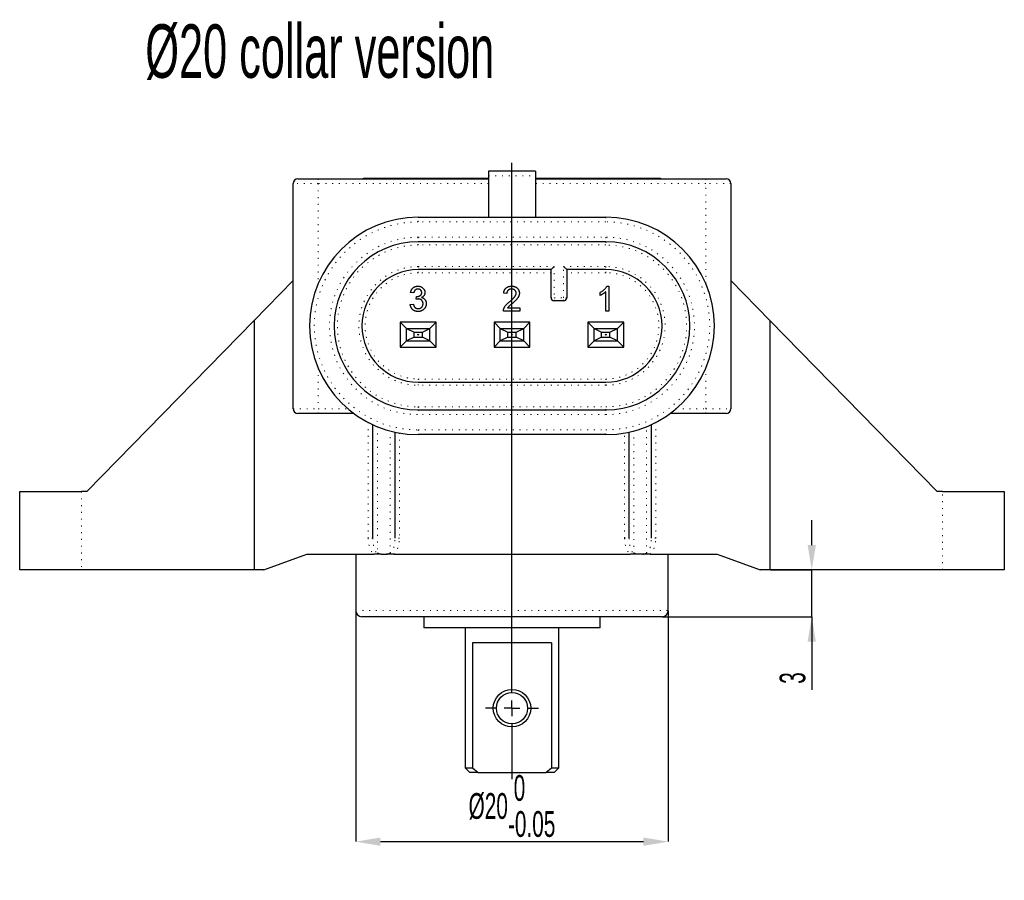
# Model space of a CAD drawing. Header units: millimetres. Extents: x 20 to 408, y 16 to 568.
# Tile 3 of 12: x 171 to 278, y 115 to 208. Entities that reach past the tile are written whole.
import ezdxf

# ---------------------------------------------------------------- set-up
doc = ezdxf.new("R2010")
doc.units = ezdxf.units.MM
doc.header["$PDSIZE"] = -1
doc.linetypes.add('DOT2', pattern=[0.635, 0, -0.635])
doc.layers.add('LINEE_SOTTILI', color=7, linetype='Continuous')
doc.styles.add('SLDTEXTSTYLE1', font='TXT', dxfattribs={"width": 0.605})
doc.dimstyles.new('SLDDIMSTYLE10', dxfattribs={"dimtxt": 2.8, "dimasz": 2.7, "dimexe": 0, "dimexo": 0.0625, "dimgap": 0.7, "dimtad": 1, "dimlfac": 0.588235, "dimrnd": 1e-09, "dimzin": 12, "dimdsep": 46, "dimtxsty": 'SLDTEXTSTYLE1', "dimsah": 1, "dimcen": 0.09, "dimadec": 0, "dimazin": 3, "dimtfac": 1, "dimtmove": 0, "dimatfit": 0, "dimfxl": 1, "dimfrac": 2, "dimtolj": 1, "dimtzin": 12, "dimarcsym": 0})
doc.dimstyles.new('SLDDIMSTYLE6', dxfattribs={"dimtxt": 2.8, "dimasz": 2.7, "dimexe": 0, "dimexo": 0.0625, "dimgap": 0.7, "dimtad": 1, "dimlfac": 0.588235, "dimrnd": 1e-09, "dimzin": 12, "dimdsep": 46, "dimtxsty": 'SLDTEXTSTYLE1', "dimsah": 1, "dimcen": 0.09, "dimadec": 0, "dimazin": 3, "dimtol": 1, "dimtm": 0.05, "dimtfac": 1, "dimtofl": 0, "dimtmove": 0, "dimatfit": 3, "dimfxl": 1, "dimfrac": 2, "dimtolj": 1, "dimarcsym": 0})

# ---------------------------------------------------------------- blocks, each defined once
blk = doc.blocks.new('_D_64')
at = {"layer": 'Defpoints', "color": 0}
for p in [(207.05, 144.26), (241.05, 144.26), (241.05, 119.13), (241.05, 119.13)]:
    blk.add_point(p, dxfattribs=at)
at = {"layer": 'LINEE_SOTTILI', "color": 0, "lineweight": -2}
for p, q in [((207.05, 144.2), (207.05, 119.13)), ((241.05, 144.2), (241.05, 119.13)), ((209.75, 119.13), (238.35, 119.13))]:
    blk.add_line(p, q, dxfattribs=at)
at = {"layer": 'LINEE_SOTTILI', "color": 0}
for points in [[(209.75, 119.58), (209.75, 118.68), (207.05, 119.13)], [(238.35, 118.68), (238.35, 119.58), (241.05, 119.13)]]:
    blk.add_solid(points, dxfattribs=at)
at = {"layer": 'LINEE_SOTTILI', "color": 0, "insert": (224.05, 126.37), "char_height": 2.8, "attachment_point": 2, "style": 'SLDTEXTSTYLE1'}
blk.add_mtext('\\A1;%%c20\\S 0^ -0.05;', dxfattribs=at)
blk = doc.blocks.new('_D_65')
at = {"layer": 'Defpoints', "color": 0}
for p in [(252.1, 148.68), (256.66, 148.68), (256.66, 148.68), (240.37, 143.58)]:
    blk.add_point(p, dxfattribs=at)
at = {"layer": 'LINEE_SOTTILI', "color": 0, "lineweight": -2}
for p, q in [((256.66, 151.38), (256.66, 154.08)), ((252.17, 148.68), (256.66, 148.68)), ((256.66, 143.58), (256.66, 148.68)), ((240.44, 143.58), (256.66, 143.58)), ((256.66, 143.58), (256.66, 135.65)), ((256.66, 140.88), (256.66, 138.18))]:
    blk.add_line(p, q, dxfattribs=at)
at = {"layer": 'LINEE_SOTTILI', "color": 0}
for points in [[(256.21, 151.38), (257.11, 151.38), (256.66, 148.68)], [(257.11, 140.88), (256.21, 140.88), (256.66, 143.58)]]:
    blk.add_solid(points, dxfattribs=at)
at = {"layer": 'LINEE_SOTTILI', "color": 0, "insert": (253.16, 136.92), "char_height": 2.8, "attachment_point": 2, "rotation": 90, "style": 'SLDTEXTSTYLE1'}
blk.add_mtext('\\A1;3', dxfattribs=at)
blk = doc.blocks.new('SW_CENTERMARKSYMBOL_10')
at = {"layer": 'LINEE_SOTTILI', "color": 0}
for p, q in [((0, 1.7), (0, 59.3)), ((-1.7, 0), (-2.89, 0)), ((0, 0), (-0.85, 0)), ((0, 0), (0, 0.85)), ((0, 0), (0, -0.85)), ((0, 0), (0.85, 0)), ((1.7, 0), (2.89, 0)), ((0, -1.7), (0, -7.7))]:
    blk.add_line(p, q, dxfattribs=at)

msp = doc.modelspace()

# ---------------------------------------------------------------- linework, layer by layer
at = {"color": 7, "linetype": 'Continuous', "lineweight": 25}
for p, q in [((226.60409, 192.03263), (221.50409, 192.03263)), ((221.50409, 192.03263), (221.50409, 191.5078)), ((226.60409, 192.03263), (226.60409, 191.5078)), ((200.25409, 166.19263), (200.25409, 190.67263)), ((200.76409, 191.18263), (202.97409, 191.18263)), ((202.97409, 191.18263), (221.50409, 191.18263)), ((207.90409, 191.18263), (207.90409, 191.26763)), ((207.90409, 191.26763), (209.60409, 191.26763)), ((209.60409, 191.26763), (221.50409, 191.26763)), ((221.50409, 191.5078), (221.50409, 187.01763)), ((226.60409, 191.5078), (226.60409, 187.01763)), ((226.60409, 191.26763), (238.50409, 191.26763)), ((226.60409, 191.18263), (245.13409, 191.18263)), ((238.50409, 191.26763), (240.20409, 191.26763)), ((240.20409, 191.26763), (240.20409, 191.18263)), ((245.13409, 191.18263), (247.34409, 191.18263)), ((247.85409, 190.67263), (247.85409, 166.19263)), ((213.85409, 187.01763), (234.25409, 187.01763)), ((234.25409, 184.34013), (213.85409, 184.34013)), ((228.30409, 181.32263), (213.85409, 181.32263)), ((228.30409, 181.32263), (228.64409, 181.66263)), ((228.30409, 178.26263), (228.30409, 181.32263)), ((229.66409, 181.66263), (230.00409, 181.32263)), ((234.25409, 181.32263), (230.00409, 181.32263)), ((230.00409, 181.32263), (230.00409, 178.26263)), ((196.00409, 175.78604), (200.25409, 180.13263)), ((247.85409, 180.13263), (252.10409, 175.78604)), ((234.25409, 176.80063), (234.25409, 178.92018)), ((234.37833, 179.52063), (234.60281, 179.52063)), ((234.60281, 179.52063), (234.60281, 176.80063)), ((213.36589, 178.78832), (213.01717, 178.82319)), ((213.64159, 178.09089), (213.67756, 178.40473)), ((223.49615, 178.71858), (223.14743, 178.75345)), ((229.66409, 177.92263), (228.64409, 177.92263)), ((233.6264, 178.51916), (233.6264, 178.84063)), ((212.9823, 177.53294), (213.33102, 177.56781)), ((224.89102, 176.80063), (223.11256, 176.80063)), ((223.56044, 177.14935), (224.89102, 177.14935)), ((224.89102, 177.14935), (224.89102, 176.80063)), ((234.60281, 176.80063), (234.25409, 176.80063)), ((177.81409, 157.18263), (196.00409, 175.78604)), ((196.00409, 175.78604), (196.00409, 148.68263)), ((252.10409, 175.78604), (252.10409, 148.68263)), ((252.10409, 175.78604), (270.29409, 157.18263)), ((212.57909, 174.93063), (211.89909, 175.61063)), ((215.80909, 175.61063), (211.89909, 175.61063)), ((211.89909, 175.61063), (211.89909, 172.89063)), ((212.57909, 173.57063), (212.57909, 174.93063)), ((212.57909, 174.93063), (213.40331, 174.53409)), ((212.57909, 174.93063), (215.12909, 174.93063)), ((214.30488, 174.53409), (215.12909, 174.93063)), ((215.80909, 175.61063), (215.12909, 174.93063)), ((215.12909, 173.57063), (215.12909, 174.93063)), ((215.80909, 172.89063), (215.80909, 175.61063)), ((222.77909, 174.93063), (222.09909, 175.61063)), ((226.00909, 175.61063), (222.09909, 175.61063)), ((222.09909, 175.61063), (222.09909, 172.89063)), ((222.77909, 173.57063), (222.77909, 174.93063)), ((222.77909, 174.93063), (223.60331, 174.53409)), ((222.77909, 174.93063), (225.32909, 174.93063)), ((224.50488, 174.53409), (225.32909, 174.93063)), ((226.00909, 175.61063), (225.32909, 174.93063)), ((225.32909, 173.57063), (225.32909, 174.93063)), ((226.00909, 172.89063), (226.00909, 175.61063)), ((232.97909, 174.93063), (232.29909, 175.61063)), ((236.20909, 175.61063), (232.29909, 175.61063)), ((232.29909, 175.61063), (232.29909, 172.89063)), ((232.97909, 174.93063), (233.80331, 174.53409)), ((232.97909, 174.93063), (235.52909, 174.93063)), ((232.97909, 173.57063), (232.97909, 174.93063)), ((234.70488, 174.53409), (235.52909, 174.93063)), ((236.20909, 175.61063), (235.52909, 174.93063)), ((235.52909, 173.57063), (235.52909, 174.93063)), ((236.20909, 172.89063), (236.20909, 175.61063)), ((212.57909, 173.57063), (211.89909, 172.89063)), ((213.40331, 173.96717), (212.57909, 173.57063)), ((212.57909, 173.57063), (215.12909, 173.57063)), ((213.40331, 173.96717), (213.40331, 174.53409)), ((213.40331, 174.53409), (214.30488, 174.53409)), ((213.40331, 173.96717), (214.30488, 173.96717)), ((214.30488, 173.96717), (214.30488, 174.53409)), ((215.12909, 173.57063), (214.30488, 173.96717)), ((215.80909, 172.89063), (215.12909, 173.57063)), ((222.77909, 173.57063), (222.09909, 172.89063)), ((223.60331, 173.96717), (222.77909, 173.57063)), ((222.77909, 173.57063), (225.32909, 173.57063)), ((223.60331, 173.96717), (223.60331, 174.53409)), ((223.60331, 174.53409), (224.50488, 174.53409)), ((223.60331, 173.96717), (224.50488, 173.96717)), ((224.50488, 173.96717), (224.50488, 174.53409)), ((225.32909, 173.57063), (224.50488, 173.96717)), ((226.00909, 172.89063), (225.32909, 173.57063)), ((232.97909, 173.57063), (232.29909, 172.89063)), ((233.80331, 173.96717), (232.97909, 173.57063)), ((232.97909, 173.57063), (235.52909, 173.57063)), ((233.80331, 174.53409), (234.70488, 174.53409)), ((233.80331, 173.96717), (233.80331, 174.53409)), ((233.80331, 173.96717), (234.70488, 173.96717)), ((234.70488, 173.96717), (234.70488, 174.53409)), ((235.52909, 173.57063), (234.70488, 173.96717)), ((236.20909, 172.89063), (235.52909, 173.57063)), ((211.89909, 172.89063), (215.80909, 172.89063)), ((222.09909, 172.89063), (226.00909, 172.89063)), ((232.29909, 172.89063), (236.20909, 172.89063)), ((213.85409, 169.08263), (234.25409, 169.08263)), ((213.85409, 166.06513), (234.25409, 166.06513)), ((202.97409, 165.68263), (200.76409, 165.68263)), ((206.85668, 165.68263), (202.97409, 165.68263)), ((245.13409, 165.68263), (241.25151, 165.68263)), ((247.34409, 165.68263), (245.13409, 165.68263)), ((208.92409, 152.11908), (208.92409, 164.46534)), ((239.18409, 164.46534), (239.18409, 152.11908)), ((211.30409, 163.66609), (211.30409, 152.11908)), ((234.25409, 163.38763), (213.85409, 163.38763)), ((236.80409, 152.11908), (236.80409, 163.66609)), ((170.50409, 148.68263), (170.50409, 157.18263)), ((170.50409, 157.18263), (177.21853, 157.18263)), ((177.81409, 157.18263), (177.21853, 157.18263)), ((270.88966, 157.18263), (270.29409, 157.18263)), ((270.88966, 157.18263), (277.60409, 157.18263)), ((277.60409, 157.18263), (277.60409, 148.68263)), ((197.0528, 148.68263), (201.72351, 150.38263)), ((201.72351, 150.38263), (209.03575, 150.38263)), ((207.05409, 150.38263), (207.05409, 144.26263)), ((209.83244, 150.38263), (210.39575, 150.38263)), ((211.19244, 150.38263), (236.91575, 150.38263)), ((238.27575, 150.38263), (237.71244, 150.38263)), ((239.07244, 150.38263), (246.38468, 150.38263)), ((241.05409, 144.26263), (241.05409, 150.38263)), ((246.38468, 150.38263), (251.05539, 148.68263)), ((177.21853, 148.68263), (170.50409, 148.68263)), ((196.00409, 148.68263), (177.21853, 148.68263)), ((197.0528, 148.68263), (196.00409, 148.68263)), ((252.10409, 148.68263), (251.05539, 148.68263)), ((270.88966, 148.68263), (252.10409, 148.68263)), ((277.60409, 148.68263), (270.88966, 148.68263)), ((240.37409, 143.58263), (207.73409, 143.58263)), ((214.44909, 143.58263), (214.44909, 142.39263)), ((233.65909, 142.39263), (233.65909, 143.58263)), ((233.65909, 142.39263), (214.44909, 142.39263)), ((218.95409, 142.39263), (218.95409, 127.14363)), ((229.15409, 127.14363), (229.15409, 142.39263)), ((228.36821, 140.74363), (219.73998, 140.74363)), ((219.73998, 140.74363), (219.73998, 127.14363)), ((228.36821, 140.74363), (228.36821, 127.14363)), ((218.95409, 127.14363), (219.46409, 126.63363)), ((218.95409, 127.14363), (219.73998, 127.14363)), ((220.35684, 126.63363), (219.46409, 126.63363)), ((219.73998, 127.14363), (220.35684, 126.63363)), ((220.35684, 126.63363), (227.75135, 126.63363)), ((227.75135, 126.63363), (228.36821, 127.14363)), ((228.64409, 126.63363), (227.75135, 126.63363)), ((228.36821, 127.14363), (229.15409, 127.14363)), ((228.64409, 126.63363), (229.15409, 127.14363))]:
    msp.add_line(p, q, dxfattribs=at)
at = {"color": 7, "linetype": 'DOT2', "lineweight": 18}
for p, q in [((202.97409, 190.67263), (200.25409, 190.67263)), ((202.97409, 191.18263), (202.97409, 190.67263)), ((202.97409, 190.67263), (202.97409, 179.80913)), ((221.50409, 190.67263), (202.97409, 190.67263)), ((209.60409, 191.26763), (209.60409, 191.18263)), ((221.50409, 191.5078), (226.60409, 191.5078)), ((245.13409, 190.67263), (226.60409, 190.67263)), ((238.50409, 191.18263), (238.50409, 191.26763)), ((245.13409, 191.18263), (245.13409, 190.67263)), ((245.13409, 179.80913), (245.13409, 190.67263)), ((247.85409, 190.67263), (245.13409, 190.67263)), ((213.85409, 186.50763), (213.85409, 187.01763)), ((234.25409, 186.50763), (213.85409, 186.50763)), ((234.25409, 187.01763), (234.25409, 186.50763)), ((213.85409, 184.85013), (234.25409, 184.85013)), ((213.85409, 184.85013), (213.85409, 184.34013)), ((213.85409, 184.00013), (213.85409, 184.34013)), ((234.25409, 184.85013), (234.25409, 184.34013)), ((234.25409, 184.34013), (234.25409, 184.00013)), ((234.25409, 184.00013), (213.85409, 184.00013)), ((213.85409, 181.66263), (228.64409, 181.66263)), ((213.85409, 181.66263), (213.85409, 181.32263)), ((213.85409, 180.98263), (213.85409, 181.32263)), ((228.64409, 181.66263), (228.64409, 178.26263)), ((229.66409, 181.66263), (234.25409, 181.66263)), ((229.66409, 178.26263), (229.66409, 181.66263)), ((234.25409, 181.66263), (234.25409, 181.32263)), ((234.25409, 180.98263), (234.25409, 181.32263)), ((228.30409, 180.98263), (213.85409, 180.98263)), ((234.25409, 180.98263), (230.00409, 180.98263)), ((228.30409, 178.26263), (228.64409, 178.26263)), ((228.64409, 178.26263), (229.66409, 178.26263)), ((228.64409, 177.92263), (228.64409, 178.26263)), ((230.00409, 178.26263), (229.66409, 178.26263)), ((229.66409, 177.92263), (229.66409, 178.26263)), ((202.97409, 170.59613), (202.97409, 166.19263)), ((245.13409, 166.19263), (245.13409, 170.59613)), ((213.85409, 169.42263), (213.85409, 169.08263)), ((213.85409, 169.42263), (234.25409, 169.42263)), ((234.25409, 169.42263), (234.25409, 169.08263)), ((213.85409, 168.74263), (213.85409, 169.08263)), ((234.25409, 168.74263), (213.85409, 168.74263)), ((234.25409, 168.74263), (234.25409, 169.08263)), ((200.25409, 166.19263), (202.97409, 166.19263)), ((202.97409, 166.19263), (206.21118, 166.19263)), ((202.97409, 165.68263), (202.97409, 166.19263)), ((213.85409, 166.40513), (213.85409, 166.06513)), ((213.85409, 166.40513), (234.25409, 166.40513)), ((213.85409, 166.06513), (213.85409, 165.55513)), ((234.25409, 166.06513), (234.25409, 166.40513)), ((234.25409, 166.06513), (234.25409, 165.55513)), ((241.89701, 166.19263), (245.13409, 166.19263)), ((245.13409, 166.19263), (247.85409, 166.19263)), ((245.13409, 165.68263), (245.13409, 166.19263)), ((234.25409, 165.55513), (213.85409, 165.55513)), ((208.41409, 152.11908), (208.41409, 164.71451)), ((209.43409, 164.24554), (209.43409, 150.50863)), ((213.85409, 163.89763), (213.85409, 163.38763)), ((213.85409, 163.89763), (234.25409, 163.89763)), ((234.25409, 163.38763), (234.25409, 163.89763)), ((238.67409, 150.50863), (238.67409, 164.24554)), ((239.69409, 164.71451), (239.69409, 152.11908)), ((210.79409, 150.50863), (210.79409, 163.79077)), ((211.81409, 163.56508), (211.81409, 152.11908)), ((236.29409, 152.11908), (236.29409, 163.56508)), ((237.31409, 163.79077), (237.31409, 150.50863)), ((177.21853, 157.18263), (177.21853, 148.68263)), ((270.88966, 148.68263), (270.88966, 157.18263)), ((208.92409, 152.11908), (208.41409, 152.11908)), ((211.81409, 152.11908), (211.30409, 152.11908)), ((236.29409, 152.11908), (236.80409, 152.11908)), ((239.69409, 152.11908), (239.18409, 152.11908)), ((207.05409, 144.26263), (241.05409, 144.26263))]:
    msp.add_line(p, q, dxfattribs=at)
at = {"color": 7, "linetype": 'Continuous', "lineweight": 25}
for centre, radius in [((213.85409, 174.25063), 0.0425), ((224.05409, 174.25063), 0.0425), ((234.25409, 174.25063), 0.0425), ((224.05409, 133.63763), 2.04), ((224.05409, 133.63763), 1.7)]:
    msp.add_circle(centre, radius, dxfattribs=at)
for centre, radius, start, end in [((200.76409, 190.67263), 0.51, 90, 180), ((247.34409, 190.67263), 0.51, 0, 90), ((213.85409, 175.20263), 11.815, 90, 270), ((234.25409, 175.20263), 11.815, 270, 90), ((213.85409, 175.20263), 9.1375, 90, 270), ((234.25409, 175.20263), 9.1375, 270, 90), ((213.85409, 175.20263), 6.12, 90, 270), ((234.25409, 175.20263), 6.12, 270, 90), ((228.64409, 178.26263), 0.34, 180, 270), ((229.66409, 178.26263), 0.34, 270, 0), ((200.76409, 166.19263), 0.51, 180, 270), ((247.34409, 166.19263), 0.51, 270, 0), ((207.73409, 144.26263), 0.68, 180, 270), ((240.37409, 144.26263), 0.68, 270, 0)]:
    msp.add_arc(centre, radius, start, end, dxfattribs=at)
at = {"color": 7, "linetype": 'DOT2', "lineweight": 18}
for centre, radius, start, end in [((213.85409, 175.20263), 11.305, 90, 270), ((234.25409, 175.20263), 11.305, 270, 90), ((213.85409, 175.20263), 9.6475, 90, 270), ((234.25409, 175.20263), 9.6475, 270, 90), ((213.85409, 175.20263), 8.7975, 90, 270), ((234.25409, 175.20263), 8.7975, 270, 90), ((213.85409, 175.20263), 6.46, 90, 270), ((234.25409, 175.20263), 6.46, 270, 90), ((213.85409, 175.20263), 5.78, 90, 270), ((234.25409, 175.20263), 5.78, 270, 90)]:
    msp.add_arc(centre, radius, start, end, dxfattribs=at)
for centre, major_axis, ratio, start_param, end_param in [((209.43409, 152.11908), (0, 1.88624), 0.540757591, 1.570796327, 2.740382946), ((209.43409, 152.11908), (0, 1.61046), 0.31668045, 1.570796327, 3.141592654), ((210.79409, 152.11908), (0, 1.61046), 0.31668045, 3.141592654, 4.71238898), ((210.79409, 152.11908), (0, -1.88624), 0.540757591, 0.401209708, 1.570796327), ((237.31409, 152.11908), (0, -1.88624), 0.540757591, 4.71238898, 5.881975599), ((237.31409, 152.11908), (0, 1.61046), 0.31668045, 1.570796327, 3.141592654), ((238.67409, 152.11908), (0, 1.61046), 0.31668045, 3.141592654, 4.71238898), ((238.67409, 152.11908), (0, -1.88624), 0.540757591, 0.401209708, 1.570796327)]:
    msp.add_ellipse(centre, major_axis=major_axis, ratio=ratio, start_param=start_param, end_param=end_param, dxfattribs=at)
at = {"color": 7, "linetype": 'Continuous', "lineweight": 25}
for points, knots in [([(213.01717, 178.82319), (213.02263, 178.85016), (213.03333, 178.90305), (213.05513, 178.97944), (213.08171, 179.05114), (213.11363, 179.11784), (213.14938, 179.18032), (213.19061, 179.23786), (213.23637, 179.29078), (213.28674, 179.33892), (213.34102, 179.38193), (213.39895, 179.41902), (213.46005, 179.45046), (213.52439, 179.47581), (213.5919, 179.49642), (213.66277, 179.51008), (213.7367, 179.51932), (213.78705, 179.52019), (213.81268, 179.52063)], [0, 0, 0, 0, 0.071036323, 0.13934334, 0.204958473, 0.268331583, 0.330129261, 0.390663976, 0.450861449, 0.510587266, 0.570373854, 0.629455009, 0.687993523, 0.747580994, 0.807838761, 0.870034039, 0.933810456, 1, 1, 1, 1]), ([(213.82358, 179.20678), (213.7944, 179.20565), (213.73804, 179.20345), (213.65735, 179.18312), (213.58423, 179.15022), (213.53009, 179.11164), (213.49165, 179.07475), (213.4654, 179.04348), (213.44191, 179.00896), (213.42113, 178.97118), (213.40334, 178.93001), (213.3873, 178.88594), (213.37488, 178.83828), (213.36894, 178.80526), (213.36589, 178.78832)], [0, 0, 0, 0, 0.1277971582, 0.2467952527, 0.3622843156, 0.4776524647, 0.5362368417, 0.5955904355, 0.6563437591, 0.7190851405, 0.7843491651, 0.8528755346, 0.9245512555, 1, 1, 1, 1]), ([(213.81268, 179.52063), (213.84817, 179.51948), (213.91796, 179.51722), (214.02046, 179.49924), (214.11849, 179.46975), (214.21128, 179.42887), (214.29723, 179.37891), (214.37328, 179.31904), (214.43843, 179.25029), (214.4914, 179.17341), (214.53335, 179.09156), (214.56439, 179.0066), (214.58294, 178.91862), (214.58525, 178.85906), (214.5864, 178.82919)], [0, 0, 0, 0, 0.092053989, 0.181007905, 0.269130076, 0.357137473, 0.443549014, 0.526433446, 0.607452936, 0.688384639, 0.76785385, 0.84553059, 0.922529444, 1, 1, 1, 1]), ([(214.23768, 178.81775), (214.23743, 178.83157), (214.23692, 178.8586), (214.23131, 178.89823), (214.22202, 178.93578), (214.20947, 178.97166), (214.19302, 179.00566), (214.17263, 179.03776), (214.14932, 179.0686), (214.12181, 179.0966), (214.09235, 179.12288), (214.05987, 179.14501), (214.0259, 179.16467), (213.98926, 179.17953), (213.95084, 179.19174), (213.91033, 179.2003), (213.8677, 179.20605), (213.83849, 179.20654), (213.82358, 179.20678)], [0, 0, 0, 0, 0.065093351, 0.127304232, 0.188122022, 0.247130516, 0.306076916, 0.365678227, 0.426103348, 0.487841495, 0.550316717, 0.611805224, 0.672737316, 0.734883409, 0.797680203, 0.862474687, 0.929775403, 1, 1, 1, 1]), ([(223.14743, 178.75345), (223.151, 178.78384), (223.15794, 178.84297), (223.17523, 178.9286), (223.1995, 179.00826), (223.22854, 179.08306), (223.26495, 179.15173), (223.30611, 179.21569), (223.35465, 179.27291), (223.40828, 179.32519), (223.46758, 179.37126), (223.53199, 179.41152), (223.60149, 179.44518), (223.67569, 179.47306), (223.75476, 179.49421), (223.83858, 179.50938), (223.92729, 179.51872), (223.98814, 179.51999), (224.01922, 179.52063)], [0, 0, 0, 0, 0.0706752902, 0.1374926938, 0.2014728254, 0.2628693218, 0.3225500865, 0.3807372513, 0.4382197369, 0.4954874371, 0.5534836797, 0.6113462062, 0.6706437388, 0.7315869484, 0.7941831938, 0.8594451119, 0.9282076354, 1, 1, 1, 1]), ([(224.01159, 179.20678), (223.99269, 179.20635), (223.95569, 179.2055), (223.9016, 179.19931), (223.85025, 179.18986), (223.80177, 179.17541), (223.75621, 179.15721), (223.71376, 179.1343), (223.67373, 179.10843), (223.6374, 179.07781), (223.60454, 179.04386), (223.57537, 179.0069), (223.55147, 178.96621), (223.53173, 178.92269), (223.51586, 178.8762), (223.50434, 178.82639), (223.49805, 178.77341), (223.49679, 178.73712), (223.49615, 178.71858)], [0, 0, 0, 0, 0.070696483, 0.138358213, 0.203369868, 0.265700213, 0.327255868, 0.386512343, 0.445858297, 0.505173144, 0.563779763, 0.622343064, 0.68082358, 0.739795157, 0.800801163, 0.864239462, 0.930631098, 1, 1, 1, 1]), ([(224.50743, 178.76653), (224.50705, 178.78181), (224.50631, 178.81181), (224.49926, 178.8557), (224.48945, 178.89797), (224.47358, 178.93785), (224.4547, 178.97654), (224.43049, 179.01279), (224.40247, 179.04753), (224.37039, 179.07983), (224.33536, 179.11013), (224.29621, 179.13532), (224.25552, 179.15799), (224.21189, 179.17623), (224.16539, 179.18962), (224.11635, 179.19933), (224.06478, 179.20549), (224.02959, 179.20635), (224.01159, 179.20678)], [0, 0, 0, 0, 0.061762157, 0.121173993, 0.179421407, 0.236843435, 0.294321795, 0.353190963, 0.412720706, 0.474522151, 0.537056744, 0.599591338, 0.662366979, 0.725245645, 0.790316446, 0.857724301, 0.927231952, 1, 1, 1, 1]), ([(224.01922, 179.52063), (224.05068, 179.52009), (224.11195, 179.51904), (224.20123, 179.50831), (224.28547, 179.49159), (224.36497, 179.46828), (224.43927, 179.43773), (224.50843, 179.40039), (224.57276, 179.35665), (224.63119, 179.30596), (224.68388, 179.25063), (224.73005, 179.19159), (224.76865, 179.12907), (224.80152, 179.06394), (224.8259, 178.99482), (224.84304, 178.92265), (224.85469, 178.84736), (224.85565, 178.796), (224.85615, 178.7698)], [0, 0, 0, 0, 0.07471189, 0.145539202, 0.213339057, 0.278615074, 0.342094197, 0.403890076, 0.465063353, 0.526576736, 0.587328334, 0.646380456, 0.704345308, 0.761671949, 0.819417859, 0.8780394, 0.937795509, 1, 1, 1, 1]), ([(233.6264, 178.84063), (233.66998, 178.86307), (233.75586, 178.9073), (233.8772, 178.9837), (233.99048, 179.06651), (234.09383, 179.15572), (234.18648, 179.24692), (234.26455, 179.33893), (234.32988, 179.4284), (234.36265, 179.4908), (234.37833, 179.52063)], [0, 0, 0, 0, 0.142657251, 0.281168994, 0.416977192, 0.550852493, 0.67836417, 0.795032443, 0.901998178, 1, 1, 1, 1]), ([(234.25409, 178.92018), (234.23402, 178.90082), (234.19228, 178.86057), (234.12174, 178.80361), (234.043, 178.74588), (233.9571, 178.69037), (233.86953, 178.63811), (233.78491, 178.59111), (233.70464, 178.55134), (233.65177, 178.52959), (233.6264, 178.51916)], [0, 0, 0, 0, 0.1116703, 0.232094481, 0.362743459, 0.50255751, 0.641525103, 0.771098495, 0.890161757, 1, 1, 1, 1]), ([(213.86717, 178.12794), (213.85116, 178.12751), (213.81719, 178.12661), (213.76358, 178.11867), (213.70418, 178.10754), (213.66314, 178.09662), (213.64159, 178.09089)], [0, 0, 0, 0, 0.209402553, 0.444401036, 0.708272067, 1, 1, 1, 1]), ([(213.67756, 178.40473), (213.68699, 178.4037), (213.70366, 178.40188), (213.72041, 178.40121), (213.72768, 178.40092)], [0, 0, 0, 0, 0.566041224, 1, 1, 1, 1]), ([(213.72768, 178.40092), (213.75975, 178.40214), (213.82267, 178.40455), (213.91438, 178.4245), (214.0013, 178.45593), (214.06845, 178.49342), (214.11824, 178.52868), (214.14964, 178.56048), (214.17795, 178.59422), (214.19907, 178.63292), (214.21732, 178.67405), (214.22862, 178.71921), (214.23686, 178.76732), (214.23741, 178.80063), (214.23768, 178.81775)], [0, 0, 0, 0, 0.129789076, 0.25460537, 0.378435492, 0.502919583, 0.565017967, 0.624847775, 0.683448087, 0.74276452, 0.802756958, 0.865220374, 0.930778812, 1, 1, 1, 1]), ([(214.37717, 177.62175), (214.37676, 177.63975), (214.37596, 177.67497), (214.36939, 177.72665), (214.35793, 177.77572), (214.34203, 177.82245), (214.32172, 177.86677), (214.2973, 177.90905), (214.26744, 177.94836), (214.23383, 177.98513), (214.19717, 178.019), (214.15706, 178.04782), (214.11484, 178.07268), (214.07001, 178.09276), (214.02277, 178.1087), (213.97316, 178.12016), (213.92093, 178.12673), (213.88535, 178.12753), (213.86717, 178.12794)], [0, 0, 0, 0, 0.067050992, 0.13117992, 0.193721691, 0.254499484, 0.314762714, 0.375117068, 0.436022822, 0.498296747, 0.560570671, 0.621619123, 0.681973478, 0.742852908, 0.80427157, 0.867472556, 0.932272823, 1, 1, 1, 1]), ([(214.5864, 178.82919), (214.58523, 178.80095), (214.58291, 178.7452), (214.56509, 178.66367), (214.53498, 178.58644), (214.49427, 178.51322), (214.44149, 178.44561), (214.37677, 178.38536), (214.30115, 178.3319), (214.24448, 178.30407), (214.21534, 178.28976)], [0, 0, 0, 0, 0.121951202, 0.240786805, 0.358549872, 0.479065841, 0.601518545, 0.727550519, 0.859932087, 1, 1, 1, 1]), ([(214.21534, 178.28976), (214.23488, 178.28483), (214.27314, 178.27517), (214.32808, 178.25516), (214.37974, 178.23173), (214.4288, 178.20519), (214.47382, 178.1738), (214.51637, 178.13948), (214.55484, 178.10058), (214.59034, 178.05848), (214.62264, 178.01363), (214.64982, 177.96514), (214.67327, 177.9143), (214.69328, 177.86074), (214.70765, 177.80404), (214.71792, 177.74464), (214.72471, 177.68275), (214.72549, 177.64048), (214.72589, 177.61903)], [0, 0, 0, 0, 0.065828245, 0.128938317, 0.190858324, 0.251186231, 0.310974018, 0.370049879, 0.42967231, 0.489507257, 0.549975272, 0.610074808, 0.670914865, 0.732908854, 0.796710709, 0.861825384, 0.929891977, 1, 1, 1, 1]), ([(223.14906, 177.04255), (223.1606, 177.07442), (223.1841, 177.13931), (223.2317, 177.23293), (223.2877, 177.32599), (223.34222, 177.40175), (223.39215, 177.46227), (223.43402, 177.50963), (223.48042, 177.5581), (223.53131, 177.60769), (223.58621, 177.6587), (223.64518, 177.71132), (223.70893, 177.76455), (223.75343, 177.79984), (223.77621, 177.81791)], [0, 0, 0, 0, 0.100388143, 0.204406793, 0.310686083, 0.422157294, 0.480685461, 0.543238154, 0.609499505, 0.679554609, 0.753841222, 0.831640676, 0.913812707, 1, 1, 1, 1]), ([(223.77621, 177.81791), (223.81121, 177.84736), (223.8786, 177.90409), (223.97377, 177.98826), (224.06069, 178.06642), (224.13798, 178.13993), (224.20627, 178.20809), (224.26572, 178.27073), (224.31684, 178.32767), (224.35901, 178.38097), (224.39459, 178.43129), (224.42474, 178.48038), (224.44987, 178.52909), (224.4708, 178.57727), (224.48735, 178.62512), (224.49863, 178.67278), (224.50628, 178.71978), (224.50705, 178.75106), (224.50743, 178.76653)], [0, 0, 0, 0, 0.11140966, 0.214526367, 0.309417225, 0.396087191, 0.474284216, 0.544373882, 0.606419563, 0.660581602, 0.709793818, 0.756450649, 0.800767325, 0.843168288, 0.884294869, 0.923884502, 0.96235871, 1, 1, 1, 1]), ([(224.85615, 178.7698), (224.8554, 178.74288), (224.8539, 178.68899), (224.84218, 178.60843), (224.82213, 178.52876), (224.79556, 178.44898), (224.75925, 178.36879), (224.71338, 178.28709), (224.65647, 178.20356), (224.60175, 178.13256), (224.55081, 178.07304), (224.50565, 178.02405), (224.45341, 177.972), (224.39604, 177.91509), (224.3312, 177.85534), (224.26076, 177.79096), (224.18318, 177.72364), (224.12932, 177.67765), (224.1015, 177.6539)], [0, 0, 0, 0, 0.057944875, 0.116017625, 0.174825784, 0.23468309, 0.29682703, 0.364061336, 0.436192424, 0.51426012, 0.556975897, 0.604855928, 0.657675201, 0.715750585, 0.778839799, 0.847501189, 0.921228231, 1, 1, 1, 1]), ([(213.82849, 176.76576), (213.79993, 176.7663), (213.74372, 176.76736), (213.66144, 176.77839), (213.58261, 176.79404), (213.50785, 176.81817), (213.4363, 176.8476), (213.36917, 176.88525), (213.30525, 176.92848), (213.24574, 176.9785), (213.19097, 177.03372), (213.14211, 177.09331), (213.10016, 177.15714), (213.06317, 177.22426), (213.03327, 177.29593), (213.00999, 177.37153), (212.99223, 177.45079), (212.98565, 177.50526), (212.9823, 177.53294)], [0, 0, 0, 0, 0.067794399, 0.133464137, 0.196933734, 0.258480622, 0.319786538, 0.380431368, 0.440990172, 0.502867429, 0.564806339, 0.625526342, 0.685603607, 0.746040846, 0.807346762, 0.869717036, 0.933789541, 1, 1, 1, 1]), ([(213.33102, 177.56781), (213.33567, 177.54686), (213.34466, 177.50631), (213.36197, 177.44823), (213.38025, 177.39432), (213.40291, 177.34578), (213.42503, 177.30063), (213.45101, 177.26074), (213.47878, 177.22506), (213.50884, 177.19373), (213.54154, 177.16675), (213.57645, 177.14314), (213.6143, 177.12343), (213.6548, 177.10781), (213.69761, 177.09518), (213.74297, 177.0859), (213.79111, 177.08037), (213.82411, 177.07986), (213.84102, 177.0796)], [0, 0, 0, 0, 0.082566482, 0.159760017, 0.2331545, 0.301356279, 0.365752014, 0.426437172, 0.484185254, 0.539549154, 0.59315559, 0.64704834, 0.701446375, 0.756999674, 0.813839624, 0.873057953, 0.934962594, 1, 1, 1, 1]), ([(214.72589, 177.61903), (214.72523, 177.58974), (214.72392, 177.53219), (214.71156, 177.44765), (214.69135, 177.36664), (214.66338, 177.2889), (214.62795, 177.2141), (214.58348, 177.14331), (214.5313, 177.07595), (214.47222, 177.01266), (214.4075, 176.95449), (214.33721, 176.90412), (214.26275, 176.86135), (214.18399, 176.82647), (214.10115, 176.79906), (214.01414, 176.77942), (213.9227, 176.76787), (213.8603, 176.76647), (213.82849, 176.76576)], [0, 0, 0, 0, 0.063503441, 0.124804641, 0.18492028, 0.244376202, 0.303774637, 0.364132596, 0.425375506, 0.488387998, 0.551743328, 0.613859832, 0.675640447, 0.737736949, 0.800417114, 0.864658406, 0.930984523, 1, 1, 1, 1]), ([(213.84102, 177.0796), (213.86085, 177.07989), (213.89958, 177.08044), (213.95601, 177.08872), (214.00971, 177.1001), (214.05993, 177.11794), (214.10735, 177.13974), (214.1517, 177.16668), (214.19329, 177.19831), (214.23131, 177.23486), (214.2653, 177.27506), (214.29558, 177.31752), (214.32061, 177.36261), (214.34171, 177.40969), (214.35729, 177.45951), (214.36869, 177.51146), (214.37614, 177.56578), (214.37682, 177.60284), (214.37717, 177.62175)], [0, 0, 0, 0, 0.069461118, 0.135657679, 0.199620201, 0.261651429, 0.322052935, 0.38234019, 0.443223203, 0.504929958, 0.566820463, 0.62760014, 0.687475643, 0.747351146, 0.808174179, 0.870133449, 0.933720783, 1, 1, 1, 1]), ([(223.11256, 176.80063), (223.11252, 176.82136), (223.11245, 176.86274), (223.11945, 176.92394), (223.13042, 176.98432), (223.14282, 177.02305), (223.14906, 177.04255)], [0, 0, 0, 0, 0.252643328, 0.504439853, 0.750406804, 1, 1, 1, 1]), ([(224.1015, 177.6539), (224.07767, 177.6345), (224.03225, 177.59752), (223.96761, 177.5439), (223.90972, 177.49474), (223.85722, 177.45163), (223.81202, 177.41249), (223.77252, 177.37903), (223.74017, 177.34958), (223.6909, 177.30484), (223.6285, 177.24107), (223.58252, 177.1791), (223.56044, 177.14935)], [0, 0, 0, 0, 0.124199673, 0.236829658, 0.339494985, 0.43125351, 0.511454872, 0.581223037, 0.640495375, 0.688308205, 0.850332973, 1, 1, 1, 1]), ([(209.83244, 150.38263), (209.69923, 150.38263), (209.5673, 150.38263), (209.30089, 150.38263), (209.16896, 150.38263), (209.03575, 150.38263)], [0, 0, 0, 0, 0.5, 0.5, 1, 1, 1, 1]), ([(209.83244, 150.38263), (209.75917, 150.38263), (209.6877, 150.39162), (209.54942, 150.43295), (209.48551, 150.46593), (209.43409, 150.50863)], [0, 0, 0, 0, 0.5, 0.5, 1, 1, 1, 1]), ([(210.39575, 150.38263), (210.46903, 150.38263), (210.54048, 150.39163), (210.67864, 150.4329), (210.7427, 150.46594), (210.79409, 150.50863)], [0, 0, 0, 0, 0.5, 0.5, 1, 1, 1, 1]), ([(211.19244, 150.38263), (211.05974, 150.38263), (210.92755, 150.38263), (210.66216, 150.38263), (210.52938, 150.38263), (210.39575, 150.38263)], [0, 0, 0, 0, 0.5, 0.5, 1, 1, 1, 1]), ([(237.71244, 150.38263), (237.57974, 150.38263), (237.44755, 150.38263), (237.18216, 150.38263), (237.04938, 150.38263), (236.91575, 150.38263)], [0, 0, 0, 0, 0.5, 0.5, 1, 1, 1, 1]), ([(237.71244, 150.38263), (237.63916, 150.38263), (237.5677, 150.39163), (237.42954, 150.4329), (237.36549, 150.46594), (237.31409, 150.50863)], [0, 0, 0, 0, 0.5, 0.5, 1, 1, 1, 1]), ([(238.27575, 150.38263), (238.34902, 150.38263), (238.42049, 150.39162), (238.55877, 150.43295), (238.62268, 150.46593), (238.67409, 150.50863)], [0, 0, 0, 0, 0.5, 0.5, 1, 1, 1, 1]), ([(239.07244, 150.38263), (238.93974, 150.38263), (238.80755, 150.38263), (238.54216, 150.38263), (238.40938, 150.38263), (238.27575, 150.38263)], [0, 0, 0, 0, 0.5, 0.5, 1, 1, 1, 1])]:
    msp.add_open_spline(points, degree=3, knots=knots, dxfattribs=at)

# ---------------------------------------------------------------- block references
at = {"layer": 'LINEE_SOTTILI', "color": 7}
msp.add_blockref('SW_CENTERMARKSYMBOL_10', (224.05409, 133.63763), dxfattribs=at)

# ---------------------------------------------------------------- texts
at = {"layer": 'LINEE_SOTTILI', "color": 7, "insert": (184.17061, 207.98966), "char_height": 5.8208333, "attachment_point": 1, "style": 'SLDTEXTSTYLE1'}
msp.add_mtext('Ø20 collar version', dxfattribs=at)

# ---------------------------------------------------------------- dimensions: what is measured, and where the dimension line sits
at = {"layer": 'LINEE_SOTTILI', "color": 7}
dim = msp.add_linear_dim(base=(256.65529, 148.68263), p1=(240.37409, 143.58263), p2=(252.10409, 148.68263), angle=90, dimstyle='SLDDIMSTYLE10', dxfattribs=at)
dim.commit()
dim.dimension.update_dxf_attribs({"geometry": '_D_65', "text_midpoint": (256.65529, 136.91796), "dimtype": 160})
dim = msp.add_linear_dim(base=(241.05409, 119.13363), p1=(207.05409, 144.26263), p2=(241.05409, 144.26263), text='%%c<>', dimstyle='SLDDIMSTYLE6', dxfattribs=at)
dim.commit()
dim.dimension.update_dxf_attribs({"geometry": '_D_64', "text_midpoint": (224.05409, 119.13363), "dimtype": 160})

doc.saveas('drawing.dxf')
